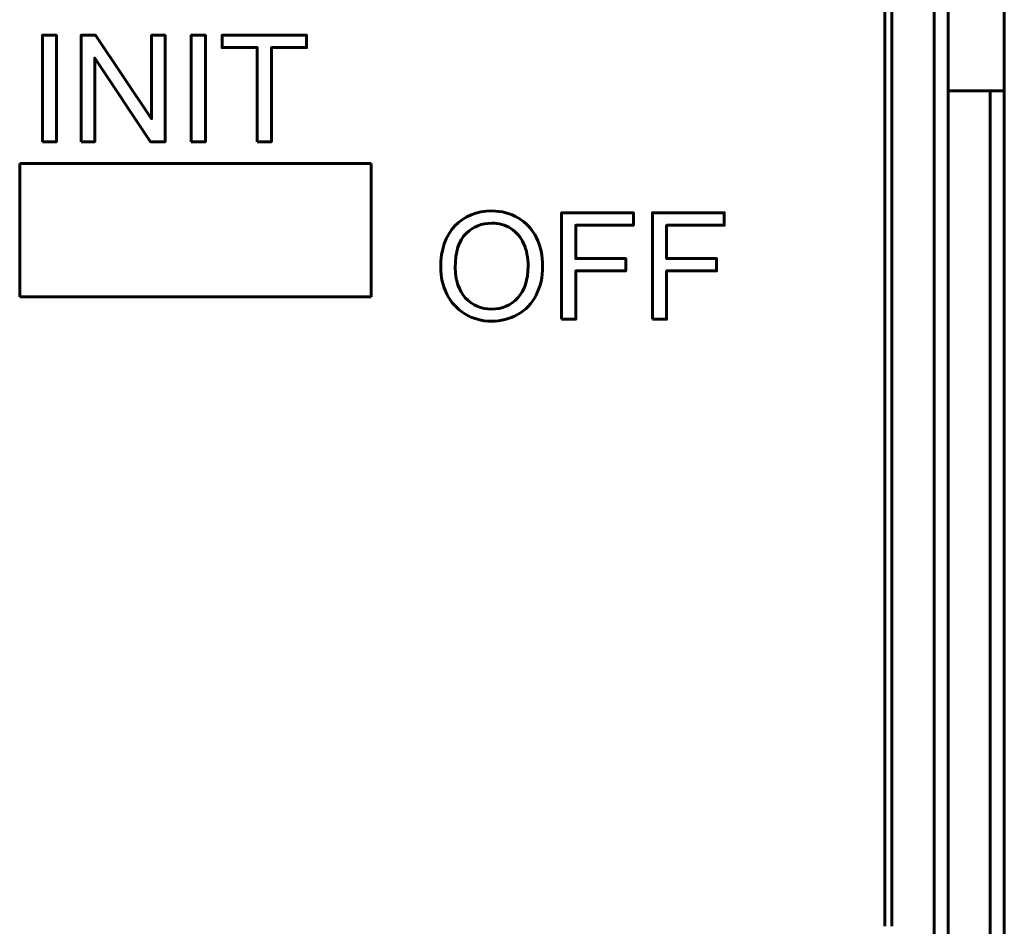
# Model space of a CAD drawing. Header units: millimetres. Extents: x -13 to 39, y -19 to 89.
# Tile 15 of 18: x 25 to 39, y 49 to 62. Entities that reach past the tile are written whole.
import ezdxf

# ---------------------------------------------------------------- set-up
doc = ezdxf.new("R2010")
doc.units = ezdxf.units.MM
doc.linetypes.add('K5LT_BASIC', pattern=[0])

# ---------------------------------------------------------------- blocks, each defined once
blk = doc.blocks.new('U0')
at = {"color": 150, "linetype": 'K5LT_BASIC', "lineweight": 60, "true_color": 0x0080ff}
for p, q in [((24.936, 60.088), (29.936, 60.088)), ((24.936, 58.188), (24.936, 60.088)), ((29.936, 60.088), (29.936, 58.188)), ((29.936, 58.188), (24.936, 58.188))]:
    blk.add_line(p, q, dxfattribs=at)

msp = doc.modelspace()

# ---------------------------------------------------------------- linework, layer by layer
at = {"color": 150, "linetype": 'K5LT_BASIC', "lineweight": 60, "true_color": 0x0080ff}
for p, q in [((37.239, 49.238), (37.239, 71.638)), ((37.339, 49.238), (37.339, 66.558)), ((37.939, 66.558), (37.939, 46.338)), ((38.139, 46.03), (38.139, 66.302)), ((38.939, 61.118), (38.939, 66.238)), ((38.139, 61.118), (38.739, 61.118)), ((38.939, 61.118), (38.739, 61.118)), ((38.739, 61.118), (38.739, 8.557)), ((38.939, 61.118), (38.939, 8.557))]:
    msp.add_line(p, q, dxfattribs=at)
for points, knots in [([(25.258, 60.396), (25.258, 60.396), (25.258, 61.911), (25.258, 61.911), (25.459, 61.911), (25.459, 61.911), (25.459, 60.396), (25.459, 60.396), (25.258, 60.396), (25.258, 60.396)], [0, 0, 0, 0, 0.25, 0.25, 0.5, 0.5, 0.75, 0.75, 1, 1, 1, 1]), ([(25.81, 60.396), (25.81, 60.396), (25.81, 61.911), (25.81, 61.911), (26.016, 61.911), (26.016, 61.911), (26.812, 60.722), (26.812, 60.722), (26.812, 61.911), (26.812, 61.911), (27.004, 61.911), (27.004, 61.911), (27.004, 60.396), (27.004, 60.396), (26.798, 60.396), (26.798, 60.396), (26.003, 61.585), (26.003, 61.585), (26.003, 60.396), (26.003, 60.396), (25.81, 60.396), (25.81, 60.396)], [0, 0, 0, 0, 0.1, 0.1, 0.2, 0.2, 0.3, 0.3, 0.4, 0.4, 0.5, 0.5, 0.6, 0.6, 0.7, 0.7, 0.8, 0.8, 0.9, 0.9, 1, 1, 1, 1]), ([(27.375, 60.396), (27.375, 60.396), (27.375, 61.911), (27.375, 61.911), (27.576, 61.911), (27.576, 61.911), (27.576, 60.396), (27.576, 60.396), (27.375, 60.396), (27.375, 60.396)], [0, 0, 0, 0, 0.25, 0.25, 0.5, 0.5, 0.75, 0.75, 1, 1, 1, 1]), ([(28.314, 60.396), (28.314, 60.396), (28.314, 61.734), (28.314, 61.734), (27.815, 61.734), (27.815, 61.734), (27.815, 61.911), (27.815, 61.911), (29.015, 61.911), (29.015, 61.911), (29.015, 61.734), (29.015, 61.734), (28.515, 61.734), (28.515, 61.734), (28.515, 60.396), (28.515, 60.396), (28.314, 60.396), (28.314, 60.396)], [0, 0, 0, 0, 0.125, 0.125, 0.25, 0.25, 0.375, 0.375, 0.5, 0.5, 0.625, 0.625, 0.75, 0.75, 0.875, 0.875, 1, 1, 1, 1]), ([(30.923, 58.607), (30.923, 58.859), (30.991, 59.055), (31.126, 59.198), (31.261, 59.34), (31.435, 59.411), (31.649, 59.411), (31.789, 59.411), (31.915, 59.377), (32.028, 59.311), (32.14, 59.244), (32.226, 59.151), (32.285, 59.031), (32.344, 58.912), (32.373, 58.776), (32.373, 58.625), (32.373, 58.472), (32.342, 58.334), (32.28, 58.213), (32.218, 58.092), (32.13, 58), (32.017, 57.938), (31.903, 57.875), (31.78, 57.844), (31.648, 57.844), (31.505, 57.844), (31.378, 57.879), (31.265, 57.948), (31.153, 58.017), (31.068, 58.11), (31.01, 58.23), (30.952, 58.348), (30.923, 58.474), (30.923, 58.607)], [0, 0, 0, 0, 0.090909, 0.090909, 0.090909, 0.181818, 0.181818, 0.181818, 0.272727, 0.272727, 0.272727, 0.363636, 0.363636, 0.363636, 0.454545, 0.454545, 0.454545, 0.545455, 0.545455, 0.545455, 0.636364, 0.636364, 0.636364, 0.727273, 0.727273, 0.727273, 0.818182, 0.818182, 0.818182, 0.909091, 0.909091, 0.909091, 1, 1, 1, 1]), ([(32.642, 57.87), (32.642, 57.87), (32.642, 59.385), (32.642, 59.385), (33.664, 59.385), (33.664, 59.385), (33.664, 59.208), (33.664, 59.208), (32.843, 59.208), (32.843, 59.208), (32.843, 58.735), (32.843, 58.735), (33.554, 58.735), (33.554, 58.735), (33.554, 58.558), (33.554, 58.558), (32.843, 58.558), (32.843, 58.558), (32.843, 57.87), (32.843, 57.87), (32.642, 57.87), (32.642, 57.87)], [0, 0, 0, 0, 0.1, 0.1, 0.2, 0.2, 0.3, 0.3, 0.4, 0.4, 0.5, 0.5, 0.6, 0.6, 0.7, 0.7, 0.8, 0.8, 0.9, 0.9, 1, 1, 1, 1]), ([(33.935, 57.87), (33.935, 57.87), (33.935, 59.385), (33.935, 59.385), (34.957, 59.385), (34.957, 59.385), (34.957, 59.208), (34.957, 59.208), (34.136, 59.208), (34.136, 59.208), (34.136, 58.735), (34.136, 58.735), (34.847, 58.735), (34.847, 58.735), (34.847, 58.558), (34.847, 58.558), (34.136, 58.558), (34.136, 58.558), (34.136, 57.87), (34.136, 57.87), (33.935, 57.87), (33.935, 57.87)], [0, 0, 0, 0, 0.1, 0.1, 0.2, 0.2, 0.3, 0.3, 0.4, 0.4, 0.5, 0.5, 0.6, 0.6, 0.7, 0.7, 0.8, 0.8, 0.9, 0.9, 1, 1, 1, 1]), ([(31.131, 58.604), (31.131, 58.422), (31.18, 58.278), (31.278, 58.173), (31.376, 58.068), (31.499, 58.016), (31.647, 58.016), (31.798, 58.016), (31.922, 58.069), (32.02, 58.175), (32.117, 58.28), (32.166, 58.431), (32.166, 58.625), (32.166, 58.749), (32.145, 58.856), (32.103, 58.948), (32.062, 59.04), (32.001, 59.111), (31.921, 59.161), (31.84, 59.212), (31.75, 59.237), (31.65, 59.237), (31.509, 59.237), (31.386, 59.188), (31.284, 59.091), (31.182, 58.994), (31.131, 58.831), (31.131, 58.604)], [0, 0, 0, 0, 0.111111, 0.111111, 0.111111, 0.222222, 0.222222, 0.222222, 0.333333, 0.333333, 0.333333, 0.444444, 0.444444, 0.444444, 0.555556, 0.555556, 0.555556, 0.666667, 0.666667, 0.666667, 0.777778, 0.777778, 0.777778, 0.888889, 0.888889, 0.888889, 1, 1, 1, 1])]:
    msp.add_open_spline(points, degree=3, knots=knots, dxfattribs=at)

# ---------------------------------------------------------------- block references
msp.add_blockref('U0', (0, 0))

doc.saveas('drawing.dxf')
